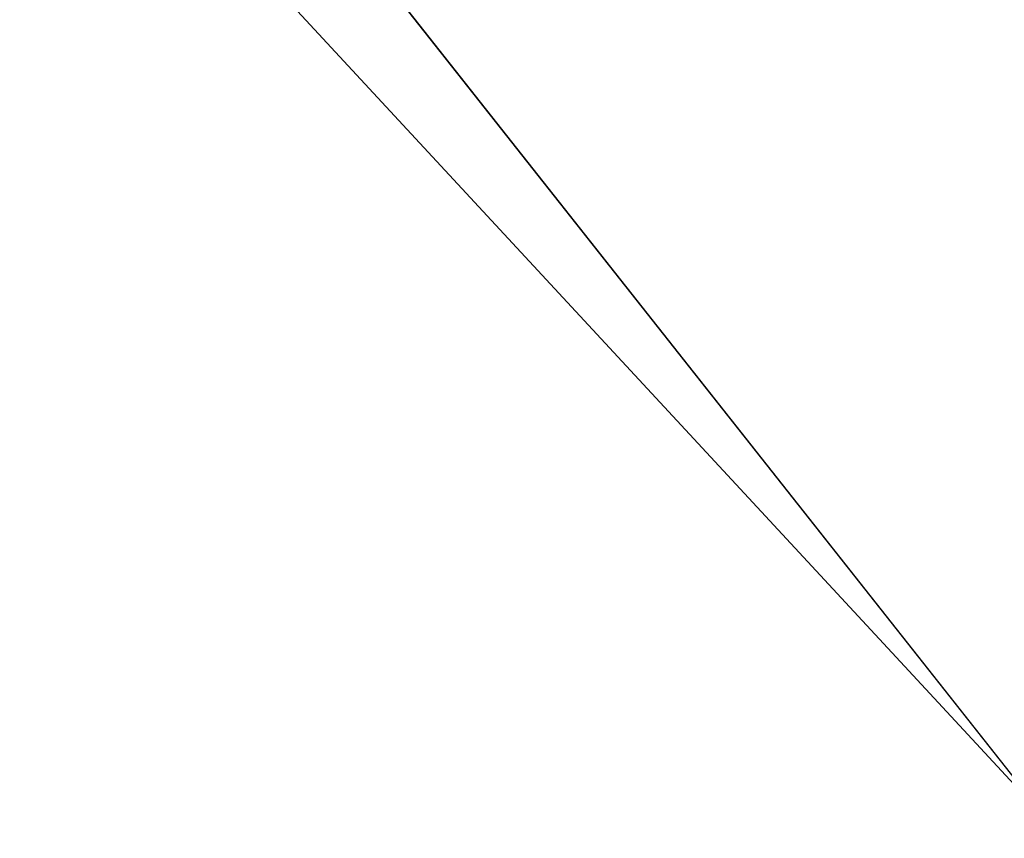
# Model space of a CAD drawing. Extents: x 0 to 122, y 0 to 122.
# Tile 174 of 256: x 29.185 to 29.501, y 37.13 to 37.393. Entities that reach past the tile are written whole.
import ezdxf

# ---------------------------------------------------------------- set-up
doc = ezdxf.new("R2010")
doc.units = 0
doc.header["$LTSCALE"] = 25.4
doc.layers.get('0').update_dxf_attribs({"color": 13, "linetype": 'CONTINUOUS'})

# ---------------------------------------------------------------- blocks, each defined once
blk = doc.blocks.new('GROOVE-I-7792-7793_STL_2')
at = {"color": 7}
for p, q in [((46.82811, -20.60996, 44.37), (49.79292, -24.3642, 44.37)), ((49.79292, -24.3642, 34.21), (46.82811, -20.60996, 34.21)), ((46.82811, -20.60996, 44.37), (49.79292, -24.3642, 44.37)), ((49.79292, -24.3642, 34.21), (46.82811, -20.60996, 34.21)), ((47.73148, -21.80696, 33.17), (53.11356, -27.61928, 33.17)), ((47.73148, -21.80696, 33.17), (53.11356, -27.61928, 33.17))]:
    blk.add_line(p, q, dxfattribs=at)
mesh = blk.add_polyface(dxfattribs=at)
corners = [(52.76986, -22.53954, 33.71), (47.73148, -21.80696, 33.17), (50.44711, -19.76114, 33.71)]
mesh.append_faces([[corners[k] for k in face] for face in [(0, 1, 2)]], dxfattribs={"color": 7})
mesh = blk.add_polyface(dxfattribs=at)
corners = [(53.11356, -27.61928, 33.17), (47.73148, -21.80696, 33.17), (52.76986, -22.53954, 33.71)]
mesh.append_faces([[corners[k] for k in face] for face in [(0, 1, 2)]], dxfattribs={"color": 7})

msp = doc.modelspace()

# ---------------------------------------------------------------- block references
at = {"color": 0}
msp.add_blockref('GROOVE-I-7792-7793_STL_2', (-18.50116, 59.25), dxfattribs=at)

doc.saveas('drawing.dxf')
